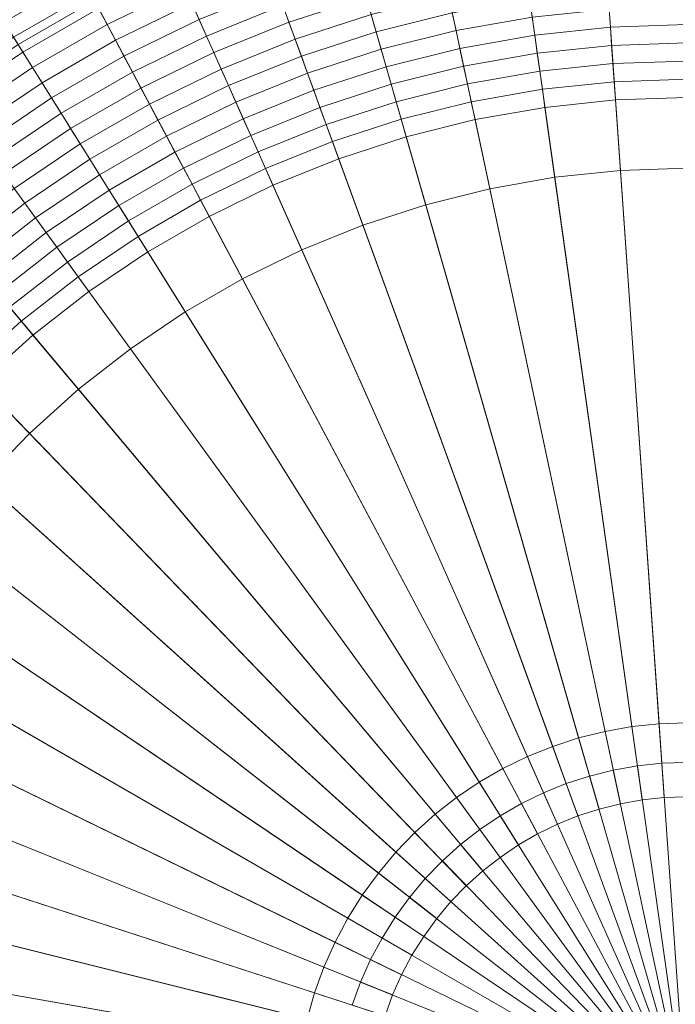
# Model space of a CAD drawing. Header units: centimetres. Extents: x -21.9 to 23.1, y -23 to 22.
# Tile 128 of 191: x -4.7 to 0.5, y 0.4 to 8.2. Entities that reach past the tile are written whole.
import ezdxf

# ---------------------------------------------------------------- set-up
doc = ezdxf.new("R2010")
doc.units = ezdxf.units.CM
doc.header["$LTSCALE"] = 2.54
doc.layers.add('Lucido design-1', color=7, linetype='Continuous')

# ---------------------------------------------------------------- blocks, each defined once
blk = doc.blocks.new('Gruppo-2-1')
at = {"color": 5, "linetype": 'Continuous', "lineweight": 9}
for points in [[(-4.112, 8.3195, -940.4271), (-4.7164, 7.9705, -940.4271), (-11.13, 18.2344, -940.4271), (-9.794, 19.0058, -940.4271)], [(-4.112, 8.3195, -940.4271), (-4.7164, 7.9705, -940.4271), (-11.13, 18.2344, -940.4271), (-9.794, 19.0058, -940.4271)], [(-5.0978, 10.1737, -1003.3271), (-5.8293, 9.7514, -1003.3271), (-4.7164, 7.9705, -1003.3271), (-4.112, 8.3195, -1003.3271)], [(0.0596, 6.9717, -941.4271), (-0.461, 6.917, -941.4271), (-0.809, 9.3927, -941.4271), (-0.1148, 9.4656, -941.4271)], [(0.5828, 6.99, -941.4271), (0.0596, 6.9717, -941.4271), (-0.1148, 9.4656, -941.4271), (0.5828, 9.49, -941.4271)], [(-0.461, 6.917, -941.4271), (-0.9766, 6.8261, -941.4271), (-1.4964, 9.2715, -941.4271), (-0.809, 9.3927, -941.4271)], [(-0.9766, 6.8261, -941.4271), (-1.4845, 6.6995, -941.4271), (-2.1736, 9.1026, -941.4271), (-1.4964, 9.2715, -941.4271)], [(-1.4845, 6.6995, -941.4271), (-1.9824, 6.5377, -941.4271), (-2.8374, 8.8869, -941.4271), (-2.1736, 9.1026, -941.4271)], [(-1.9824, 6.5377, -941.4271), (-2.4678, 6.3416, -941.4271), (-3.4846, 8.6255, -941.4271), (-2.8374, 8.8869, -941.4271)], [(-4.2771, 8.63, -935.5552), (-4.9028, 8.2687, -935.5552), (-4.828, 8.1491, -935.5887), (-4.2108, 8.5054, -935.5887)], [(-2.4678, 6.3416, -941.4271), (-2.9383, 6.1121, -941.4271), (-4.112, 8.3195, -941.4271), (-3.4846, 8.6255, -941.4271)], [(-3.4551, 8.5591, -935.6511), (-4.0779, 8.2553, -935.6511), (-4.0111, 8.1299, -935.6799), (-3.3973, 8.4293, -935.6799)], [(-4.2108, 8.5054, -935.5887), (-4.828, 8.1491, -935.5887), (-4.7531, 8.0291, -935.6207), (-4.1444, 8.3805, -935.6207)], [(-1.9964, 8.4846, -935.7569), (-2.6175, 8.2828, -935.7569), (-2.5686, 8.1482, -935.7794), (-1.9569, 8.3469, -935.7794)], [(-4.1444, 8.3805, -935.6207), (-4.7531, 8.0291, -935.6207), (-4.6779, 7.9089, -935.6511), (-4.0779, 8.2553, -935.6511)], [(-3.3973, 8.4293, -935.6799), (-4.0111, 8.1299, -935.6799), (-3.9443, 8.0041, -935.7072), (-3.3393, 8.2991, -935.7072)], [(-2.6665, 8.4172, -935.7328), (-3.2813, 8.1688, -935.7328), (-3.2231, 8.0381, -935.7569), (-2.6175, 8.2828, -935.7569)], [(-1.3031, 8.3621, -935.8003), (-1.9174, 8.209, -935.8003), (-1.8777, 8.0708, -935.8197), (-1.2732, 8.2215, -935.8197)], [(-4.112, 8.3195, -1003.3271), (-4.7164, 7.9705, -1003.3271), (-4.7164, 7.9705, -940.4271), (-4.112, 8.3195, -940.4271)], [(-4.112, 8.3195, -941.4271), (-4.7164, 7.9705, -941.4271), (-4.7164, 7.9705, -940.4271), (-4.112, 8.3195, -940.4271)], [(-2.9383, 6.1121, -941.4271), (-3.3916, 5.8504, -941.4271), (-4.7164, 7.9705, -941.4271), (-4.112, 8.3195, -941.4271)], [(-3.3393, 8.2991, -935.7072), (-3.9443, 8.0041, -935.7072), (-3.8773, 7.8781, -935.7328), (-3.2813, 8.1688, -935.7328)], [(-2.6175, 8.2828, -935.7569), (-3.2231, 8.0381, -935.7569), (-3.1648, 7.9073, -935.7794), (-2.5686, 8.1482, -935.7794)], [(-1.9569, 8.3469, -935.7794), (-2.5686, 8.1482, -935.7794), (-2.5195, 8.0133, -935.8003), (-1.9174, 8.209, -935.8003)], [(-0.6596, 8.3297, -935.8197), (-1.2732, 8.2215, -935.8197), (-1.2433, 8.0808, -935.8374), (-0.6396, 8.1872, -935.8374)], [(-4.0779, 8.2553, -935.6511), (-4.6779, 7.9089, -935.6511), (-4.6026, 7.7884, -935.6799), (-4.0111, 8.1299, -935.6799)], [(-1.9174, 8.209, -935.8003), (-2.5195, 8.0133, -935.8003), (-2.4703, 7.8783, -935.8197), (-1.8777, 8.0708, -935.8197)], [(-1.2732, 8.2215, -935.8197), (-1.8777, 8.0708, -935.8197), (-1.8381, 7.9325, -935.8374), (-1.2433, 8.0808, -935.8374)], [(-0.0299, 8.2513, -935.8374), (-0.6396, 8.1872, -935.8374), (-0.6195, 8.0445, -935.8535), (-0.0198, 8.1075, -935.8535)], [(0.5828, 8.2727, -935.8374), (-0.0299, 8.2513, -935.8374), (-0.0198, 8.1075, -935.8535), (0.5828, 8.1286, -935.8535)], [(-4.0111, 8.1299, -935.6799), (-4.6026, 7.7884, -935.6799), (-4.5271, 7.6676, -935.7072), (-3.9443, 8.0041, -935.7072)], [(-3.2813, 8.1688, -935.7328), (-3.8773, 7.8781, -935.7328), (-3.8101, 7.7518, -935.7569), (-3.2231, 8.0381, -935.7569)], [(-2.5686, 8.1482, -935.7794), (-3.1648, 7.9073, -935.7794), (-3.1065, 7.7762, -935.8003), (-2.5195, 8.0133, -935.8003)], [(-0.6396, 8.1872, -935.8374), (-1.2433, 8.0808, -935.8374), (-1.2133, 7.9398, -935.8535), (-0.6195, 8.0445, -935.8535)], [(0.5828, 8.1286, -935.8535), (-0.0198, 8.1075, -935.8535), (-0.0098, 7.9636, -935.8681), (0.5828, 7.9843, -935.8681)], [(-1.8777, 8.0708, -935.8197), (-2.4703, 7.8783, -935.8197), (-2.4211, 7.743, -935.8374), (-1.8381, 7.9325, -935.8374)], [(-1.2433, 8.0808, -935.8374), (-1.8381, 7.9325, -935.8374), (-1.7983, 7.7939, -935.8535), (-1.2133, 7.9398, -935.8535)], [(-0.0198, 8.1075, -935.8535), (-0.6195, 8.0445, -935.8535), (-0.5994, 7.9016, -935.8681), (-0.0098, 7.9636, -935.8681)], [(-4.7531, 8.0291, -935.6207), (-5.3357, 7.6361, -935.6207), (-5.2524, 7.5214, -935.6511), (-4.6779, 7.9089, -935.6511)], [(-3.3916, 5.8504, -941.4271), (-3.8256, 5.5576, -941.4271), (-5.2951, 7.5802, -941.4271), (-4.7164, 7.9705, -941.4271)], [(-3.9443, 8.0041, -935.7072), (-4.5271, 7.6676, -935.7072), (-4.4515, 7.5465, -935.7328), (-3.8773, 7.8781, -935.7328)], [(-3.2231, 8.0381, -935.7569), (-3.8101, 7.7518, -935.7569), (-3.7429, 7.6253, -935.7794), (-3.1648, 7.9073, -935.7794)], [(-2.5195, 8.0133, -935.8003), (-3.1065, 7.7762, -935.8003), (-3.048, 7.6449, -935.8197), (-2.4703, 7.8783, -935.8197)], [(-0.6195, 8.0445, -935.8535), (-1.2133, 7.9398, -935.8535), (-1.1833, 7.7987, -935.8681), (-0.5994, 7.9016, -935.8681)], [(0.5828, 7.9843, -935.8681), (-0.0098, 7.9636, -935.8681), (0.0003, 7.8195, -935.881), (0.5828, 7.8398, -935.881)], [(-4.6779, 7.9089, -935.6511), (-5.2524, 7.5214, -935.6511), (-5.1689, 7.4064, -935.6799), (-4.6026, 7.7884, -935.6799)], [(-3.1648, 7.9073, -935.7794), (-3.7429, 7.6253, -935.7794), (-3.6755, 7.4986, -935.8003), (-3.1065, 7.7762, -935.8003)], [(-1.8381, 7.9325, -935.8374), (-2.4211, 7.743, -935.8374), (-2.3718, 7.6076, -935.8535), (-1.7983, 7.7939, -935.8535)], [(-1.2133, 7.9398, -935.8535), (-1.7983, 7.7939, -935.8535), (-1.7586, 7.6552, -935.8681), (-1.1833, 7.7987, -935.8681)], [(-0.5994, 7.9016, -935.8681), (-1.1833, 7.7987, -935.8681), (-1.1533, 7.6574, -935.881), (-0.5793, 7.7586, -935.881)], [(-0.0098, 7.9636, -935.8681), (-0.5994, 7.9016, -935.8681), (-0.5793, 7.7586, -935.881), (0.0003, 7.8195, -935.881)], [(-3.8773, 7.8781, -935.7328), (-4.4515, 7.5465, -935.7328), (-4.3757, 7.4253, -935.7569), (-3.8101, 7.7518, -935.7569)], [(-2.4703, 7.8783, -935.8197), (-3.048, 7.6449, -935.8197), (-2.9895, 7.5134, -935.8374), (-2.4211, 7.743, -935.8374)], [(0.0003, 7.8195, -935.881), (-0.5793, 7.7586, -935.881), (-0.5592, 7.6154, -935.8924), (0.0104, 7.6753, -935.8924)], [(0.5828, 7.8398, -935.881), (0.0003, 7.8195, -935.881), (0.0104, 7.6753, -935.8924), (0.5828, 7.6953, -935.8924)], [(-4.6026, 7.7884, -935.6799), (-5.1689, 7.4064, -935.6799), (-5.0851, 7.2912, -935.7072), (-4.5271, 7.6676, -935.7072)], [(-3.8101, 7.7518, -935.7569), (-4.3757, 7.4253, -935.7569), (-4.2998, 7.3038, -935.7794), (-3.7429, 7.6253, -935.7794)], [(-3.1065, 7.7762, -935.8003), (-3.6755, 7.4986, -935.8003), (-3.608, 7.3717, -935.8197), (-3.048, 7.6449, -935.8197)], [(-2.4211, 7.743, -935.8374), (-2.9895, 7.5134, -935.8374), (-2.9309, 7.3817, -935.8535), (-2.3718, 7.6076, -935.8535)], [(-1.7983, 7.7939, -935.8535), (-2.3718, 7.6076, -935.8535), (-2.3225, 7.472, -935.8681), (-1.7586, 7.6552, -935.8681)], [(-1.1833, 7.7987, -935.8681), (-1.7586, 7.6552, -935.8681), (-1.7188, 7.5164, -935.881), (-1.1533, 7.6574, -935.881)], [(-0.5793, 7.7586, -935.881), (-1.1533, 7.6574, -935.881), (-1.1232, 7.516, -935.8924), (-0.5592, 7.6154, -935.8924)], [(-4.5271, 7.6676, -935.7072), (-5.0851, 7.2912, -935.7072), (-5.0012, 7.1757, -935.7328), (-4.4515, 7.5465, -935.7328)], [(-1.7586, 7.6552, -935.8681), (-2.3225, 7.472, -935.8681), (-2.2731, 7.3363, -935.881), (-1.7188, 7.5164, -935.881)], [(-1.1533, 7.6574, -935.881), (-1.7188, 7.5164, -935.881), (-1.6789, 7.3774, -935.8924), (-1.1232, 7.516, -935.8924)], [(0.0104, 7.6753, -935.8924), (-0.5592, 7.6154, -935.8924), (-0.5391, 7.4722, -935.9022), (0.0205, 7.531, -935.9022)], [(0.5828, 7.6953, -935.8924), (0.0104, 7.6753, -935.8924), (0.0205, 7.531, -935.9022), (0.5828, 7.5506, -935.9022)], [(-3.8256, 5.5576, -941.4271), (-4.2381, 5.2353, -941.4271), (-5.8451, 7.1504, -941.4271), (-5.2951, 7.5802, -941.4271)], [(-3.7429, 7.6253, -935.7794), (-4.2998, 7.3038, -935.7794), (-4.2238, 7.1821, -935.8003), (-3.6755, 7.4986, -935.8003)], [(-3.048, 7.6449, -935.8197), (-3.608, 7.3717, -935.8197), (-3.5405, 7.2446, -935.8374), (-2.9895, 7.5134, -935.8374)], [(-2.3718, 7.6076, -935.8535), (-2.9309, 7.3817, -935.8535), (-2.8722, 7.2499, -935.8681), (-2.3225, 7.472, -935.8681)], [(-0.5592, 7.6154, -935.8924), (-1.1232, 7.516, -935.8924), (-1.0931, 7.3745, -935.9022), (-0.5391, 7.4722, -935.9022)], [(-4.4515, 7.5465, -935.7328), (-5.0012, 7.1757, -935.7328), (-4.9172, 7.06, -935.7569), (-4.3757, 7.4253, -935.7569)], [(-3.6755, 7.4986, -935.8003), (-4.2238, 7.1821, -935.8003), (-4.1476, 7.0602, -935.8197), (-3.608, 7.3717, -935.8197)], [(-2.9895, 7.5134, -935.8374), (-3.5405, 7.2446, -935.8374), (-3.4728, 7.1174, -935.8535), (-2.9309, 7.3817, -935.8535)], [(-1.7188, 7.5164, -935.881), (-2.2731, 7.3363, -935.881), (-2.2236, 7.2004, -935.8924), (-1.6789, 7.3774, -935.8924)], [(-1.1232, 7.516, -935.8924), (-1.6789, 7.3774, -935.8924), (-1.639, 7.2383, -935.9022), (-1.0931, 7.3745, -935.9022)], [(0.0205, 7.531, -935.9022), (-0.5391, 7.4722, -935.9022), (0.1514, 2.5593, -936.1081), (0.3666, 2.5819, -936.1081)], [(0.5828, 7.5506, -935.9022), (0.0205, 7.531, -935.9022), (0.3666, 2.5819, -936.1081), (0.5828, 2.5895, -936.1081)], [(-4.3757, 7.4253, -935.7569), (-4.9172, 7.06, -935.7569), (-4.833, 6.9441, -935.7794), (-4.2998, 7.3038, -935.7794)], [(-2.3225, 7.472, -935.8681), (-2.8722, 7.2499, -935.8681), (-2.8134, 7.118, -935.881), (-2.2731, 7.3363, -935.881)], [(-0.5391, 7.4722, -935.9022), (-1.0931, 7.3745, -935.9022), (-0.0617, 2.5217, -936.1081), (0.1514, 2.5593, -936.1081)], [(-3.608, 7.3717, -935.8197), (-4.1476, 7.0602, -935.8197), (-4.0713, 6.9381, -935.8374), (-3.5405, 7.2446, -935.8374)], [(-2.9309, 7.3817, -935.8535), (-3.4728, 7.1174, -935.8535), (-3.4051, 6.99, -935.8681), (-2.8722, 7.2499, -935.8681)], [(-1.6789, 7.3774, -935.8924), (-2.2236, 7.2004, -935.8924), (-2.1741, 7.0645, -935.9022), (-1.639, 7.2383, -935.9022)], [(-1.0931, 7.3745, -935.9022), (-1.639, 7.2383, -935.9022), (-0.2716, 2.4694, -936.1081), (-0.0617, 2.5217, -936.1081)], [(-4.2998, 7.3038, -935.7794), (-4.833, 6.9441, -935.7794), (-4.7486, 6.8281, -935.8003), (-4.2238, 7.1821, -935.8003)], [(-2.2731, 7.3363, -935.881), (-2.8134, 7.118, -935.881), (-2.7546, 6.9859, -935.8924), (-2.2236, 7.2004, -935.8924)], [(-3.5405, 7.2446, -935.8374), (-4.0713, 6.9381, -935.8374), (-3.995, 6.8159, -935.8535), (-3.4728, 7.1174, -935.8535)], [(-2.8722, 7.2499, -935.8681), (-3.4051, 6.99, -935.8681), (-3.3373, 6.8625, -935.881), (-2.8134, 7.118, -935.881)], [(-2.2236, 7.2004, -935.8924), (-2.7546, 6.9859, -935.8924), (-2.6958, 6.8537, -935.9022), (-2.1741, 7.0645, -935.9022)], [(-1.639, 7.2383, -935.9022), (-2.1741, 7.0645, -935.9022), (-0.4773, 2.4025, -936.1081), (-0.2716, 2.4694, -936.1081)], [(-4.2381, 5.2353, -941.4271), (-4.6272, 4.885, -941.4271), (-6.3638, 6.6834, -941.4271), (-5.8451, 7.1504, -941.4271)], [(-4.2238, 7.1821, -935.8003), (-4.7486, 6.8281, -935.8003), (-4.6642, 6.7118, -935.8197), (-4.1476, 7.0602, -935.8197)], [(-3.4728, 7.1174, -935.8535), (-3.995, 6.8159, -935.8535), (-3.9185, 6.6936, -935.8681), (-3.4051, 6.99, -935.8681)], [(-2.8134, 7.118, -935.881), (-3.3373, 6.8625, -935.881), (-3.2694, 6.7348, -935.8924), (-2.7546, 6.9859, -935.8924)], [(-4.1476, 7.0602, -935.8197), (-4.6642, 6.7118, -935.8197), (-4.5796, 6.5953, -935.8374), (-4.0713, 6.9381, -935.8374)], [(-2.1741, 7.0645, -935.9022), (-2.6958, 6.8537, -935.9022), (-0.6779, 2.3215, -936.1081), (-0.4773, 2.4025, -936.1081)], [(-3.4051, 6.99, -935.8681), (-3.9185, 6.6936, -935.8681), (-3.842, 6.5711, -935.881), (-3.3373, 6.8625, -935.881)], [(-2.7546, 6.9859, -935.8924), (-3.2694, 6.7348, -935.8924), (-3.2015, 6.6071, -935.9022), (-2.6958, 6.8537, -935.9022)], [(0.0596, 6.9717, -939.9081), (-0.461, 6.917, -939.9081), (-0.461, 6.917, -941.4271), (0.0596, 6.9717, -941.4271)], [(0.4075, 1.9964, -939.9081), (0.2331, 1.9781, -939.9081), (-0.461, 6.917, -939.9081), (0.0596, 6.9717, -939.9081)], [(0.5828, 6.99, -939.9081), (0.0596, 6.9717, -939.9081), (0.0596, 6.9717, -941.4271), (0.5828, 6.99, -941.4271)], [(0.5828, 2.0025, -939.9081), (0.4075, 1.9964, -939.9081), (0.0596, 6.9717, -939.9081), (0.5828, 6.99, -939.9081)], [(-4.0713, 6.9381, -935.8374), (-4.5796, 6.5953, -935.8374), (-4.4949, 6.4787, -935.8535), (-3.995, 6.8159, -935.8535)], [(-0.461, 6.917, -939.9081), (-0.9766, 6.8261, -939.9081), (-0.9766, 6.8261, -941.4271), (-0.461, 6.917, -941.4271)], [(0.2331, 1.9781, -939.9081), (0.0604, 1.9476, -939.9081), (-0.9766, 6.8261, -939.9081), (-0.461, 6.917, -939.9081)], [(-4.7486, 6.8281, -935.8003), (-5.2475, 6.4383, -935.8003), (-5.1552, 6.3282, -935.8197), (-4.6642, 6.7118, -935.8197)], [(-3.995, 6.8159, -935.8535), (-4.4949, 6.4787, -935.8535), (-4.4101, 6.362, -935.8681), (-3.9185, 6.6936, -935.8681)], [(-3.3373, 6.8625, -935.881), (-3.842, 6.5711, -935.881), (-3.7654, 6.4485, -935.8924), (-3.2694, 6.7348, -935.8924)], [(-2.6958, 6.8537, -935.9022), (-3.2015, 6.6071, -935.9022), (-0.8723, 2.2267, -936.1081), (-0.6779, 2.3215, -936.1081)], [(-0.9766, 6.8261, -939.9081), (-1.4845, 6.6995, -939.9081), (-1.4845, 6.6995, -941.4271), (-0.9766, 6.8261, -941.4271)], [(0.0604, 1.9476, -939.9081), (-0.1098, 1.9052, -939.9081), (-1.4845, 6.6995, -939.9081), (-0.9766, 6.8261, -939.9081)], [(-3.2694, 6.7348, -935.8924), (-3.7654, 6.4485, -935.8924), (-3.6887, 6.3258, -935.9022), (-3.2015, 6.6071, -935.9022)], [(-4.6272, 4.885, -941.4271), (-4.9908, 4.5085, -941.4271), (-6.8487, 6.1813, -941.4271), (-6.3638, 6.6834, -941.4271)], [(-4.6642, 6.7118, -935.8197), (-5.1552, 6.3282, -935.8197), (-5.0626, 6.2179, -935.8374), (-4.5796, 6.5953, -935.8374)], [(-3.9185, 6.6936, -935.8681), (-4.4101, 6.362, -935.8681), (-4.3252, 6.2452, -935.881), (-3.842, 6.5711, -935.881)], [(-1.4845, 6.6995, -939.9081), (-1.9824, 6.5377, -939.9081), (-1.9824, 6.5377, -941.4271), (-1.4845, 6.6995, -941.4271)], [(-0.1098, 1.9052, -939.9081), (-0.2766, 1.851, -939.9081), (-1.9824, 6.5377, -939.9081), (-1.4845, 6.6995, -939.9081)], [(-4.5796, 6.5953, -935.8374), (-5.0626, 6.2179, -935.8374), (-4.97, 6.1075, -935.8535), (-4.4949, 6.4787, -935.8535)], [(-3.842, 6.5711, -935.881), (-4.3252, 6.2452, -935.881), (-4.2402, 6.1282, -935.8924), (-3.7654, 6.4485, -935.8924)], [(-3.2015, 6.6071, -935.9022), (-3.6887, 6.3258, -935.9022), (-1.0597, 2.1185, -936.1081), (-0.8723, 2.2267, -936.1081)], [(-1.9824, 6.5377, -939.9081), (-2.4678, 6.3416, -939.9081), (-2.4678, 6.3416, -941.4271), (-1.9824, 6.5377, -941.4271)], [(-0.2766, 1.851, -939.9081), (-0.4392, 1.7853, -939.9081), (-2.4678, 6.3416, -939.9081), (-1.9824, 6.5377, -939.9081)], [(-4.4949, 6.4787, -935.8535), (-4.97, 6.1075, -935.8535), (-4.8773, 5.997, -935.8681), (-4.4101, 6.362, -935.8681)], [(-3.7654, 6.4485, -935.8924), (-4.2402, 6.1282, -935.8924), (-4.1551, 6.0112, -935.9022), (-3.6887, 6.3258, -935.9022)], [(-4.4101, 6.362, -935.8681), (-4.8773, 5.997, -935.8681), (-4.7844, 5.8864, -935.881), (-4.3252, 6.2452, -935.881)], [(-2.4678, 6.3416, -939.9081), (-2.9383, 6.1121, -939.9081), (-2.9383, 6.1121, -941.4271), (-2.4678, 6.3416, -941.4271)], [(-0.4392, 1.7853, -939.9081), (-0.5968, 1.7084, -939.9081), (-2.9383, 6.1121, -939.9081), (-2.4678, 6.3416, -939.9081)], [(-3.6887, 6.3258, -935.9022), (-4.1551, 6.0112, -935.9022), (-1.2391, 1.9975, -936.1081), (-1.0597, 2.1185, -936.1081)], [(-4.3252, 6.2452, -935.881), (-4.7844, 5.8864, -935.881), (-4.6915, 5.7756, -935.8924), (-4.2402, 6.1282, -935.8924)], [(-4.2402, 6.1282, -935.8924), (-4.6915, 5.7756, -935.8924), (-4.5985, 5.6648, -935.9022), (-4.1551, 6.0112, -935.9022)], [(-2.9383, 6.1121, -939.9081), (-3.3916, 5.8504, -939.9081), (-3.3916, 5.8504, -941.4271), (-2.9383, 6.1121, -941.4271)], [(-0.5968, 1.7084, -939.9081), (-0.7487, 1.6207, -939.9081), (-3.3916, 5.8504, -939.9081), (-2.9383, 6.1121, -939.9081)], [(-4.1551, 6.0112, -935.9022), (-4.5985, 5.6648, -935.9022), (-1.4095, 1.8643, -936.1081), (-1.2391, 1.9975, -936.1081)], [(-4.7844, 5.8864, -935.881), (-5.2175, 5.4964, -935.881), (-5.1171, 5.3924, -935.8924), (-4.6915, 5.7756, -935.8924)], [(-3.3916, 5.8504, -939.9081), (-3.8256, 5.5576, -939.9081), (-3.8256, 5.5576, -941.4271), (-3.3916, 5.8504, -941.4271)], [(-0.7487, 1.6207, -939.9081), (-0.8941, 1.5227, -939.9081), (-3.8256, 5.5576, -939.9081), (-3.3916, 5.8504, -939.9081)], [(-4.6915, 5.7756, -935.8924), (-5.1171, 5.3924, -935.8924), (-5.0166, 5.2883, -935.9022), (-4.5985, 5.6648, -935.9022)], [(-4.5985, 5.6648, -935.9022), (-5.0166, 5.2883, -935.9022), (-1.5703, 1.7196, -936.1081), (-1.4095, 1.8643, -936.1081)], [(-3.8256, 5.5576, -939.9081), (-4.2381, 5.2353, -939.9081), (-4.2381, 5.2353, -941.4271), (-3.8256, 5.5576, -941.4271)], [(-0.8941, 1.5227, -939.9081), (-1.0323, 1.4147, -939.9081), (-4.2381, 5.2353, -939.9081), (-3.8256, 5.5576, -939.9081)], [(-5.0166, 5.2883, -935.9022), (-5.4074, 4.8836, -935.9022), (-1.7206, 1.5639, -936.1081), (-1.5703, 1.7196, -936.1081)], [(-4.2381, 5.2353, -939.9081), (-4.6272, 4.885, -939.9081), (-4.6272, 4.885, -941.4271), (-4.2381, 5.2353, -941.4271)], [(-1.0323, 1.4147, -939.9081), (-1.1626, 1.2974, -939.9081), (-4.6272, 4.885, -939.9081), (-4.2381, 5.2353, -939.9081)], [(-5.4074, 4.8836, -935.9022), (-5.7691, 4.4526, -935.9022), (-1.8596, 1.3982, -936.1081), (-1.7206, 1.5639, -936.1081)], [(-4.6272, 4.885, -939.9081), (-4.9908, 4.5085, -939.9081), (-4.9908, 4.5085, -941.4271), (-4.6272, 4.885, -941.4271)], [(-1.1626, 1.2974, -939.9081), (-1.2844, 1.1712, -939.9081), (-4.9908, 4.5085, -939.9081), (-4.6272, 4.885, -939.9081)], [(-5.7691, 4.4526, -935.9022), (-6.0998, 3.9974, -935.9022), (-1.9868, 1.2232, -936.1081), (-1.8596, 1.3982, -936.1081)], [(-1.2844, 1.1712, -939.9081), (-1.3971, 1.0369, -939.9081), (-5.3273, 4.1075, -939.9081), (-4.9908, 4.5085, -939.9081)], [(-1.3971, 1.0369, -939.9081), (-1.5002, 0.895, -939.9081), (-5.635, 3.6839, -939.9081), (-5.3273, 4.1075, -939.9081)], [(-6.0998, 3.9974, -935.9022), (-6.3979, 3.5203, -935.9022), (-2.1014, 1.0397, -936.1081), (-1.9868, 1.2232, -936.1081)], [(-1.5002, 0.895, -939.9081), (-1.5931, 0.7463, -939.9081), (-5.9124, 3.24, -939.9081), (-5.635, 3.6839, -939.9081)], [(-6.3979, 3.5203, -935.9022), (-6.6621, 3.0235, -935.9022), (-2.203, 0.8487, -936.1081), (-2.1014, 1.0397, -936.1081)], [(-1.5931, 0.7463, -939.9081), (-1.6755, 0.5914, -939.9081), (-6.1582, 2.7778, -939.9081), (-5.9124, 3.24, -939.9081)], [(-6.6621, 3.0235, -935.9022), (-6.8909, 2.5096, -935.9022), (-2.291, 0.6511, -936.1081), (-2.203, 0.8487, -936.1081)], [(-1.6755, 0.5914, -939.9081), (-1.7468, 0.4312, -939.9081), (-6.3711, 2.2995, -939.9081), (-6.1582, 2.7778, -939.9081)], [(0.3666, 2.5819, -937.1277), (0.1514, 2.5593, -937.1277), (0.2331, 1.9781, -937.1277), (0.4075, 1.9964, -937.1277)], [(0.3666, 2.5819, -936.1081), (0.1514, 2.5593, -936.1081), (0.1514, 2.5593, -937.1277), (0.3666, 2.5819, -937.1277)], [(0.5828, 2.5895, -937.1277), (0.3666, 2.5819, -937.1277), (0.4075, 1.9964, -937.1277), (0.5828, 2.0025, -937.1277)], [(0.5828, 2.5895, -936.1081), (0.3666, 2.5819, -936.1081), (0.3666, 2.5819, -937.1277), (0.5828, 2.5895, -937.1277)], [(-6.8909, 2.5096, -935.9022), (-7.0833, 1.9809, -935.9022), (-2.365, 0.4478, -936.1081), (-2.291, 0.6511, -936.1081)], [(-0.0617, 2.5217, -937.1277), (-0.2716, 2.4694, -937.1277), (-0.1098, 1.9052, -937.1277), (0.0604, 1.9476, -937.1277)], [(-0.0617, 2.5217, -936.1081), (-0.2716, 2.4694, -936.1081), (-0.2716, 2.4694, -937.1277), (-0.0617, 2.5217, -937.1277)], [(0.1514, 2.5593, -937.1277), (-0.0617, 2.5217, -937.1277), (0.0604, 1.9476, -937.1277), (0.2331, 1.9781, -937.1277)], [(0.1514, 2.5593, -936.1081), (-0.0617, 2.5217, -936.1081), (-0.0617, 2.5217, -937.1277), (0.1514, 2.5593, -937.1277)], [(-0.2716, 2.4694, -937.1277), (-0.4773, 2.4025, -937.1277), (-0.2766, 1.851, -937.1277), (-0.1098, 1.9052, -937.1277)], [(-0.2716, 2.4694, -936.1081), (-0.4773, 2.4025, -936.1081), (-0.4773, 2.4025, -937.1277), (-0.2716, 2.4694, -937.1277)], [(-0.4773, 2.4025, -937.1277), (-0.6779, 2.3215, -937.1277), (-0.4392, 1.7853, -937.1277), (-0.2766, 1.851, -937.1277)], [(-0.4773, 2.4025, -936.1081), (-0.6779, 2.3215, -936.1081), (-0.6779, 2.3215, -937.1277), (-0.4773, 2.4025, -937.1277)], [(-1.7468, 0.4312, -939.9081), (-1.8068, 0.2664, -939.9081), (-6.5502, 1.8076, -939.9081), (-6.3711, 2.2995, -939.9081)], [(-0.6779, 2.3215, -937.1277), (-0.8723, 2.2267, -937.1277), (-0.5968, 1.7084, -937.1277), (-0.4392, 1.7853, -937.1277)], [(-0.6779, 2.3215, -936.1081), (-0.8723, 2.2267, -936.1081), (-0.8723, 2.2267, -937.1277), (-0.6779, 2.3215, -937.1277)], [(0.3884, 2.2688, -936.3095), (0.1951, 2.2485, -936.3095), (0.5828, -0.51, -936.3095)], [(0.3884, 2.2688, -936.1095), (0.1951, 2.2485, -936.1095), (0.1951, 2.2485, -936.3095), (0.3884, 2.2688, -936.3095)], [(0.5828, -0.51, -936.1095), (0.1951, 2.2485, -936.1095), (0.3884, 2.2688, -936.1095)], [(0.5828, 2.2756, -936.3095), (0.3884, 2.2688, -936.3095), (0.5828, -0.51, -936.3095)], [(0.5828, 2.2756, -936.1095), (0.3884, 2.2688, -936.1095), (0.3884, 2.2688, -936.3095), (0.5828, 2.2756, -936.3095)], [(0.5828, -0.51, -936.1095), (0.3884, 2.2688, -936.1095), (0.5828, 2.2756, -936.1095)], [(-0.8723, 2.2267, -937.1277), (-1.0597, 2.1185, -937.1277), (-0.7487, 1.6207, -937.1277), (-0.5968, 1.7084, -937.1277)], [(-0.8723, 2.2267, -936.1081), (-1.0597, 2.1185, -936.1081), (-1.0597, 2.1185, -937.1277), (-0.8723, 2.2267, -937.1277)], [(0.0036, 2.2147, -936.3095), (-0.1851, 2.1677, -936.3095), (0.5828, -0.51, -936.3095)], [(0.0036, 2.2147, -936.1095), (-0.1851, 2.1677, -936.1095), (-0.1851, 2.1677, -936.3095), (0.0036, 2.2147, -936.3095)], [(0.5828, -0.51, -936.1095), (-0.1851, 2.1677, -936.1095), (0.0036, 2.2147, -936.1095)], [(0.1951, 2.2485, -936.3095), (0.0036, 2.2147, -936.3095), (0.5828, -0.51, -936.3095)], [(0.1951, 2.2485, -936.1095), (0.0036, 2.2147, -936.1095), (0.0036, 2.2147, -936.3095), (0.1951, 2.2485, -936.3095)], [(0.5828, -0.51, -936.1095), (0.0036, 2.2147, -936.1095), (0.1951, 2.2485, -936.1095)], [(-1.0597, 2.1185, -937.1277), (-1.2391, 1.9975, -937.1277), (-0.8941, 1.5227, -937.1277), (-0.7487, 1.6207, -937.1277)], [(-1.0597, 2.1185, -936.1081), (-1.2391, 1.9975, -936.1081), (-1.2391, 1.9975, -937.1277), (-1.0597, 2.1185, -937.1277)], [(-0.1851, 2.1677, -936.3095), (-0.37, 2.1076, -936.3095), (0.5828, -0.51, -936.3095)], [(-0.1851, 2.1677, -936.1095), (-0.37, 2.1076, -936.1095), (-0.37, 2.1076, -936.3095), (-0.1851, 2.1677, -936.3095)], [(0.5828, -0.51, -936.1095), (-0.37, 2.1076, -936.1095), (-0.1851, 2.1677, -936.1095)], [(-0.5502, 2.0348, -936.3095), (-0.725, 1.9495, -936.3095), (0.5828, -0.51, -936.3095)], [(-0.5502, 2.0348, -936.1095), (-0.725, 1.9495, -936.1095), (-0.725, 1.9495, -936.3095), (-0.5502, 2.0348, -936.3095)], [(0.5828, -0.51, -936.1095), (-0.725, 1.9495, -936.1095), (-0.5502, 2.0348, -936.1095)], [(-0.37, 2.1076, -936.3095), (-0.5502, 2.0348, -936.3095), (0.5828, -0.51, -936.3095)], [(-0.37, 2.1076, -936.1095), (-0.5502, 2.0348, -936.1095), (-0.5502, 2.0348, -936.3095), (-0.37, 2.1076, -936.3095)], [(0.5828, -0.51, -936.1095), (-0.5502, 2.0348, -936.1095), (-0.37, 2.1076, -936.1095)], [(-7.0833, 1.9809, -935.9022), (-7.2384, 1.44, -935.9022), (-2.4246, 0.2398, -936.1081), (-2.365, 0.4478, -936.1081)], [(-1.2391, 1.9975, -937.1277), (-1.4095, 1.8643, -937.1277), (-1.0323, 1.4147, -937.1277), (-0.8941, 1.5227, -937.1277)], [(-1.2391, 1.9975, -936.1081), (-1.4095, 1.8643, -936.1081), (-1.4095, 1.8643, -937.1277), (-1.2391, 1.9975, -937.1277)], [(0.2331, 1.9781, -937.1277), (0.0604, 1.9476, -937.1277), (0.0604, 1.9476, -939.9081), (0.2331, 1.9781, -939.9081)], [(0.4075, 1.9964, -937.1277), (0.2331, 1.9781, -937.1277), (0.2331, 1.9781, -939.9081), (0.4075, 1.9964, -939.9081)], [(0.5828, 2.0025, -937.1277), (0.4075, 1.9964, -937.1277), (0.4075, 1.9964, -939.9081), (0.5828, 2.0025, -939.9081)], [(-0.725, 1.9495, -936.3095), (-0.8934, 1.8523, -936.3095), (0.5828, -0.51, -936.3095)], [(-0.725, 1.9495, -936.1095), (-0.8934, 1.8523, -936.1095), (-0.8934, 1.8523, -936.3095), (-0.725, 1.9495, -936.3095)], [(0.5828, -0.51, -936.1095), (-0.8934, 1.8523, -936.1095), (-0.725, 1.9495, -936.1095)], [(-0.1098, 1.9052, -937.1277), (-0.2766, 1.851, -937.1277), (-0.2766, 1.851, -939.9081), (-0.1098, 1.9052, -939.9081)], [(0.0604, 1.9476, -937.1277), (-0.1098, 1.9052, -937.1277), (-0.1098, 1.9052, -939.9081), (0.0604, 1.9476, -939.9081)], [(-1.8068, 0.2664, -939.9081), (-1.8551, 0.0978, -939.9081), (-6.6945, 1.3044, -939.9081), (-6.5502, 1.8076, -939.9081)], [(-1.4095, 1.8643, -937.1277), (-1.5703, 1.7196, -937.1277), (-1.1626, 1.2974, -937.1277), (-1.0323, 1.4147, -937.1277)], [(-1.4095, 1.8643, -936.1081), (-1.5703, 1.7196, -936.1081), (-1.5703, 1.7196, -937.1277), (-1.4095, 1.8643, -937.1277)], [(-0.8934, 1.8523, -936.3095), (-1.0546, 1.7436, -936.3095), (0.5828, -0.51, -936.3095)], [(-0.8934, 1.8523, -936.1095), (-1.0546, 1.7436, -936.1095), (-1.0546, 1.7436, -936.3095), (-0.8934, 1.8523, -936.3095)], [(0.5828, -0.51, -936.1095), (-1.0546, 1.7436, -936.1095), (-0.8934, 1.8523, -936.1095)], [(-0.2766, 1.851, -937.1277), (-0.4392, 1.7853, -937.1277), (-0.4392, 1.7853, -939.9081), (-0.2766, 1.851, -939.9081)], [(-1.5703, 1.7196, -937.1277), (-1.7206, 1.5639, -937.1277), (-1.2844, 1.1712, -937.1277), (-1.1626, 1.2974, -937.1277)], [(-1.5703, 1.7196, -936.1081), (-1.7206, 1.5639, -936.1081), (-1.7206, 1.5639, -937.1277), (-1.5703, 1.7196, -937.1277)], [(-1.0546, 1.7436, -936.3095), (-1.2078, 1.6239, -936.3095), (0.5828, -0.51, -936.3095)], [(-1.0546, 1.7436, -936.1095), (-1.2078, 1.6239, -936.1095), (-1.2078, 1.6239, -936.3095), (-1.0546, 1.7436, -936.3095)], [(0.5828, -0.51, -936.1095), (-1.2078, 1.6239, -936.1095), (-1.0546, 1.7436, -936.1095)], [(-0.4392, 1.7853, -937.1277), (-0.5968, 1.7084, -937.1277), (-0.5968, 1.7084, -939.9081), (-0.4392, 1.7853, -939.9081)], [(-0.5968, 1.7084, -937.1277), (-0.7487, 1.6207, -937.1277), (-0.7487, 1.6207, -939.9081), (-0.5968, 1.7084, -939.9081)], [(-1.7206, 1.5639, -937.1277), (-1.8596, 1.3982, -937.1277), (-1.3971, 1.0369, -937.1277), (-1.2844, 1.1712, -937.1277)], [(-1.7206, 1.5639, -936.1081), (-1.8596, 1.3982, -936.1081), (-1.8596, 1.3982, -937.1277), (-1.7206, 1.5639, -937.1277)], [(-1.2078, 1.6239, -936.3095), (-1.3523, 1.4938, -936.3095), (0.5828, -0.51, -936.3095)], [(-1.2078, 1.6239, -936.1095), (-1.3523, 1.4938, -936.1095), (-1.3523, 1.4938, -936.3095), (-1.2078, 1.6239, -936.3095)], [(0.5828, -0.51, -936.1095), (-1.3523, 1.4938, -936.1095), (-1.2078, 1.6239, -936.1095)], [(-0.7487, 1.6207, -937.1277), (-0.8941, 1.5227, -937.1277), (-0.8941, 1.5227, -939.9081), (-0.7487, 1.6207, -939.9081)], [(-1.3523, 1.4938, -936.3095), (-1.4873, 1.3539, -936.3095), (0.5828, -0.51, -936.3095)], [(-1.3523, 1.4938, -936.1095), (-1.4873, 1.3539, -936.1095), (-1.4873, 1.3539, -936.3095), (-1.3523, 1.4938, -936.3095)], [(0.5828, -0.51, -936.1095), (-1.4873, 1.3539, -936.1095), (-1.3523, 1.4938, -936.1095)], [(-0.8941, 1.5227, -937.1277), (-1.0323, 1.4147, -937.1277), (-1.0323, 1.4147, -939.9081), (-0.8941, 1.5227, -939.9081)], [(-7.2384, 1.44, -935.9022), (-7.3554, 0.8897, -935.9022), (-2.4696, 0.0282, -936.1081), (-2.4246, 0.2398, -936.1081)], [(-1.0323, 1.4147, -937.1277), (-1.1626, 1.2974, -937.1277), (-1.1626, 1.2974, -939.9081), (-1.0323, 1.4147, -939.9081)], [(-1.8596, 1.3982, -937.1277), (-1.9868, 1.2232, -937.1277), (-1.5002, 0.895, -937.1277), (-1.3971, 1.0369, -937.1277)], [(-1.8596, 1.3982, -936.1081), (-1.9868, 1.2232, -936.1081), (-1.9868, 1.2232, -937.1277), (-1.8596, 1.3982, -937.1277)], [(-1.4873, 1.3539, -936.3095), (-1.6123, 1.205, -936.3095), (0.5828, -0.51, -936.3095)], [(-1.4873, 1.3539, -936.1095), (-1.6123, 1.205, -936.1095), (-1.6123, 1.205, -936.3095), (-1.4873, 1.3539, -936.3095)], [(0.5828, -0.51, -936.1095), (-1.6123, 1.205, -936.1095), (-1.4873, 1.3539, -936.1095)], [(-1.8551, 0.0978, -939.9081), (-1.8916, -0.0737, -939.9081), (-6.8033, 0.7924, -939.9081), (-6.6945, 1.3044, -939.9081)], [(-1.1626, 1.2974, -937.1277), (-1.2844, 1.1712, -937.1277), (-1.2844, 1.1712, -939.9081), (-1.1626, 1.2974, -939.9081)], [(-1.9868, 1.2232, -937.1277), (-2.1014, 1.0397, -937.1277), (-1.5931, 0.7463, -937.1277), (-1.5002, 0.895, -937.1277)], [(-1.9868, 1.2232, -936.1081), (-2.1014, 1.0397, -936.1081), (-2.1014, 1.0397, -937.1277), (-1.9868, 1.2232, -937.1277)], [(-1.6123, 1.205, -936.3095), (-1.7266, 1.0477, -936.3095), (0.5828, -0.51, -936.3095)], [(-1.6123, 1.205, -936.1095), (-1.7266, 1.0477, -936.1095), (-1.7266, 1.0477, -936.3095), (-1.6123, 1.205, -936.3095)], [(0.5828, -0.51, -936.1095), (-1.7266, 1.0477, -936.1095), (-1.6123, 1.205, -936.1095)], [(-1.2844, 1.1712, -937.1277), (-1.3971, 1.0369, -937.1277), (-1.3971, 1.0369, -939.9081), (-1.2844, 1.1712, -939.9081)], [(-2.1014, 1.0397, -937.1277), (-2.203, 0.8487, -937.1277), (-1.6755, 0.5914, -937.1277), (-1.5931, 0.7463, -937.1277)], [(-2.1014, 1.0397, -936.1081), (-2.203, 0.8487, -936.1081), (-2.203, 0.8487, -937.1277), (-2.1014, 1.0397, -937.1277)], [(-1.7266, 1.0477, -936.3095), (-1.8296, 0.8828, -936.3095), (0.5828, -0.51, -936.3095)], [(-1.7266, 1.0477, -936.1095), (-1.8296, 0.8828, -936.1095), (-1.8296, 0.8828, -936.3095), (-1.7266, 1.0477, -936.3095)], [(0.5828, -0.51, -936.1095), (-1.8296, 0.8828, -936.1095), (-1.7266, 1.0477, -936.1095)], [(-1.3971, 1.0369, -937.1277), (-1.5002, 0.895, -937.1277), (-1.5002, 0.895, -939.9081), (-1.3971, 1.0369, -939.9081)], [(-7.3554, 0.8897, -935.9022), (-7.4337, 0.3326, -935.9022), (-2.4997, -0.186, -936.1081), (-2.4696, 0.0282, -936.1081)], [(-1.8296, 0.8828, -936.3095), (-1.9209, 0.7111, -936.3095), (0.5828, -0.51, -936.3095)], [(-1.8296, 0.8828, -936.1095), (-1.9209, 0.7111, -936.1095), (-1.9209, 0.7111, -936.3095), (-1.8296, 0.8828, -936.3095)], [(0.5828, -0.51, -936.1095), (-1.9209, 0.7111, -936.1095), (-1.8296, 0.8828, -936.1095)], [(-1.5002, 0.895, -937.1277), (-1.5931, 0.7463, -937.1277), (-1.5931, 0.7463, -939.9081), (-1.5002, 0.895, -939.9081)], [(-1.8916, -0.0737, -939.9081), (-1.916, -0.2474, -939.9081), (-6.8762, 0.274, -939.9081), (-6.8033, 0.7924, -939.9081)], [(-2.203, 0.8487, -937.1277), (-2.291, 0.6511, -937.1277), (-1.7468, 0.4312, -937.1277), (-1.6755, 0.5914, -937.1277)], [(-2.203, 0.8487, -936.1081), (-2.291, 0.6511, -936.1081), (-2.291, 0.6511, -937.1277), (-2.203, 0.8487, -937.1277)], [(-1.9209, 0.7111, -936.3095), (-2, 0.5335, -936.3095), (0.5828, -0.51, -936.3095)], [(-1.9209, 0.7111, -936.1095), (-2, 0.5335, -936.1095), (-2, 0.5335, -936.3095), (-1.9209, 0.7111, -936.3095)], [(0.5828, -0.51, -936.1095), (-2, 0.5335, -936.1095), (-1.9209, 0.7111, -936.1095)], [(-1.5931, 0.7463, -937.1277), (-1.6755, 0.5914, -937.1277), (-1.6755, 0.5914, -939.9081), (-1.5931, 0.7463, -939.9081)], [(-2.291, 0.6511, -937.1277), (-2.365, 0.4478, -937.1277), (-1.8068, 0.2664, -937.1277), (-1.7468, 0.4312, -937.1277)], [(-2.291, 0.6511, -936.1081), (-2.365, 0.4478, -936.1081), (-2.365, 0.4478, -937.1277), (-2.291, 0.6511, -937.1277)], [(-1.6755, 0.5914, -937.1277), (-1.7468, 0.4312, -937.1277), (-1.7468, 0.4312, -939.9081), (-1.6755, 0.5914, -939.9081)], [(-2, 0.5335, -936.3095), (-2.0665, 0.3508, -936.3095), (0.5828, -0.51, -936.3095)], [(-2, 0.5335, -936.1095), (-2.0665, 0.3508, -936.1095), (-2.0665, 0.3508, -936.3095), (-2, 0.5335, -936.3095)], [(0.5828, -0.51, -936.1095), (-2.0665, 0.3508, -936.1095), (-2, 0.5335, -936.1095)], [(-2.365, 0.4478, -937.1277), (-2.4246, 0.2398, -937.1277), (-1.8551, 0.0978, -937.1277), (-1.8068, 0.2664, -937.1277)], [(-2.365, 0.4478, -936.1081), (-2.4246, 0.2398, -936.1081), (-2.4246, 0.2398, -937.1277), (-2.365, 0.4478, -937.1277)], [(-1.7468, 0.4312, -937.1277), (-1.8068, 0.2664, -937.1277), (-1.8068, 0.2664, -939.9081), (-1.7468, 0.4312, -939.9081)]]:
    blk.add_3dface(points, dxfattribs=at)

msp = doc.modelspace()

# ---------------------------------------------------------------- block references
at = {"layer": 'Lucido design-1', "color": 5, "true_color": 0x0000ff}
msp.add_blockref('Gruppo-2-1', (0, 0), dxfattribs=at)

doc.saveas('drawing.dxf')
